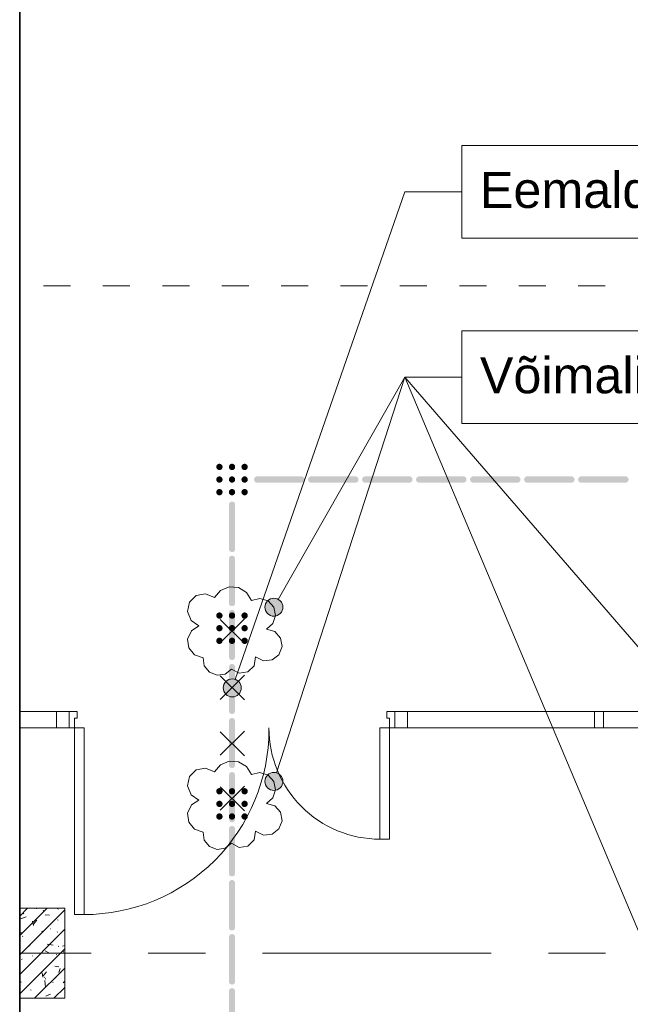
# Model space of a CAD drawing. Header units: millimetres. Extents: x -469965 to -394737, y -22321 to 14469.
# Tile 6 of 256: x -469965 to -466573, y -3432 to 2032. Entities that reach past the tile are written whole.
import ezdxf

# ---------------------------------------------------------------- set-up
doc = ezdxf.new("R2010")
doc.units = ezdxf.units.MM
doc.header["$MEASUREMENT"] = 0
doc.layers.add('Drawing & Figure', color=7, linetype='Continuous')
for name, color, linetype, lineweight in [('Drawing & Figure_Pen_No__1', 7, 'Continuous', 13), ('Drawing & Figure_Pen_No__100', 7, 'Continuous', 20), ('Drawing & Figure_Pen_No__20', 1, 'Continuous', 0), ('Drawing & Figure_Pen_No__21', 7, 'Continuous', 35), ('Drawing & Figure_Pen_No__42', 8, 'Continuous', 25)]:
    doc.layers.add(name, color=color, linetype=linetype, lineweight=lineweight)
doc.styles.add('GENERATED_STYLE_2', font='arial.ttf')

msp = doc.modelspace()

# ---------------------------------------------------------------- hatches: boundary and pattern name
at = {"layer": 'Drawing & Figure', "linetype": 'Continuous', "lineweight": 0, "true_color": 0x00bfff}
for points in [[(-468870.2, -459.6), (-468868.2, -461.9), (-468865.8, -463.9), (-468863.2, -465.4), (-468860.3, -466.5), (-468857.3, -467), (-468854.2, -467), (-468851.2, -466.5), (-468848.3, -465.4), (-468845.7, -463.9), (-468843.3, -461.9), (-468841.4, -459.6), (-468839.8, -456.9), (-468838.8, -454), (-468838.3, -451), (-468838.3, -449.5), (-468838.3, -448), (-468838.8, -444.9), (-468839.8, -442.1), (-468841.4, -439.4), (-468843.3, -437.1), (-468845.7, -435.1), (-468848.3, -433.6), (-468851.2, -432.5), (-468854.2, -432), (-468857.3, -432), (-468860.3, -432.5), (-468863.2, -433.6), (-468865.8, -435.1), (-468868.2, -437.1), (-468870.2, -439.4), (-468871.7, -442.1), (-468872.7, -444.9), (-468873.3, -448), (-468873.3, -449.5), (-468873.3, -451), (-468872.7, -454), (-468871.7, -456.9)], [(-468800.2, -459.6), (-468798.2, -461.9), (-468795.8, -463.9), (-468793.2, -465.4), (-468790.3, -466.5), (-468787.3, -467), (-468784.2, -467), (-468781.2, -466.5), (-468778.3, -465.4), (-468775.7, -463.9), (-468773.3, -461.9), (-468771.4, -459.6), (-468769.8, -456.9), (-468768.8, -454), (-468768.3, -451), (-468768.3, -449.5), (-468768.3, -448), (-468768.8, -444.9), (-468769.8, -442.1), (-468771.4, -439.4), (-468773.3, -437.1), (-468775.7, -435.1), (-468778.3, -433.6), (-468781.2, -432.5), (-468784.2, -432), (-468787.3, -432), (-468790.3, -432.5), (-468793.2, -433.6), (-468795.8, -435.1), (-468798.2, -437.1), (-468800.2, -439.4), (-468801.7, -442.1), (-468802.7, -444.9), (-468803.3, -448), (-468803.3, -449.5), (-468803.3, -451), (-468802.7, -454), (-468801.7, -456.9)], [(-468730.2, -459.6), (-468728.2, -461.9), (-468725.8, -463.9), (-468723.2, -465.4), (-468720.3, -466.5), (-468717.3, -467), (-468714.2, -467), (-468711.2, -466.5), (-468708.3, -465.4), (-468705.7, -463.9), (-468703.3, -461.9), (-468701.4, -459.6), (-468699.8, -456.9), (-468698.8, -454), (-468698.3, -451), (-468698.3, -449.5), (-468698.3, -448), (-468698.8, -444.9), (-468699.8, -442.1), (-468701.4, -439.4), (-468703.3, -437.1), (-468705.7, -435.1), (-468708.3, -433.6), (-468711.2, -432.5), (-468714.2, -432), (-468717.3, -432), (-468720.3, -432.5), (-468723.2, -433.6), (-468725.8, -435.1), (-468728.2, -437.1), (-468730.2, -439.4), (-468731.7, -442.1), (-468732.7, -444.9), (-468733.3, -448), (-468733.3, -449.5), (-468733.3, -451), (-468732.7, -454), (-468731.7, -456.9)], [(-468870.2, -529.6), (-468868.2, -531.9), (-468865.8, -533.9), (-468863.2, -535.4), (-468860.3, -536.5), (-468857.3, -537), (-468854.2, -537), (-468851.2, -536.5), (-468848.3, -535.4), (-468845.7, -533.9), (-468843.3, -531.9), (-468841.4, -529.6), (-468839.8, -526.9), (-468838.8, -524), (-468838.3, -521), (-468838.3, -519.5), (-468838.3, -518), (-468838.8, -514.9), (-468839.8, -512.1), (-468841.4, -509.4), (-468843.3, -507.1), (-468845.7, -505.1), (-468848.3, -503.6), (-468851.2, -502.5), (-468854.2, -502), (-468857.3, -502), (-468860.3, -502.5), (-468863.2, -503.6), (-468865.8, -505.1), (-468868.2, -507.1), (-468870.2, -509.4), (-468871.7, -512.1), (-468872.7, -514.9), (-468873.3, -518), (-468873.3, -519.5), (-468873.3, -521), (-468872.7, -524), (-468871.7, -526.9)], [(-468800.2, -529.6), (-468798.2, -531.9), (-468795.8, -533.9), (-468793.2, -535.4), (-468790.3, -536.5), (-468787.3, -537), (-468784.2, -537), (-468781.2, -536.5), (-468778.3, -535.4), (-468775.7, -533.9), (-468773.3, -531.9), (-468771.4, -529.6), (-468769.8, -526.9), (-468768.8, -524), (-468768.3, -521), (-468768.3, -519.5), (-468768.3, -518), (-468768.8, -514.9), (-468769.8, -512.1), (-468771.4, -509.4), (-468773.3, -507.1), (-468775.7, -505.1), (-468778.3, -503.6), (-468781.2, -502.5), (-468784.2, -502), (-468787.3, -502), (-468790.3, -502.5), (-468793.2, -503.6), (-468795.8, -505.1), (-468798.2, -507.1), (-468800.2, -509.4), (-468801.7, -512.1), (-468802.7, -514.9), (-468803.3, -518), (-468803.3, -519.5), (-468803.3, -521), (-468802.7, -524), (-468801.7, -526.9)], [(-468730.2, -529.6), (-468728.2, -531.9), (-468725.8, -533.9), (-468723.2, -535.4), (-468720.3, -536.5), (-468717.3, -537), (-468714.2, -537), (-468711.2, -536.5), (-468708.3, -535.4), (-468705.7, -533.9), (-468703.3, -531.9), (-468701.4, -529.6), (-468699.8, -526.9), (-468698.8, -524), (-468698.3, -521), (-468698.3, -519.5), (-468698.3, -518), (-468698.8, -514.9), (-468699.8, -512.1), (-468701.4, -509.4), (-468703.3, -507.1), (-468705.7, -505.1), (-468708.3, -503.6), (-468711.2, -502.5), (-468714.2, -502), (-468717.3, -502), (-468720.3, -502.5), (-468723.2, -503.6), (-468725.8, -505.1), (-468728.2, -507.1), (-468730.2, -509.4), (-468731.7, -512.1), (-468732.7, -514.9), (-468733.3, -518), (-468733.3, -519.5), (-468733.3, -521), (-468732.7, -524), (-468731.7, -526.9)], [(-468645.8, -537), (-468400.8, -537), (-468399.2, -537), (-468396.2, -536.5), (-468393.3, -535.4), (-468390.7, -533.9), (-468388.3, -531.9), (-468386.4, -529.6), (-468384.8, -526.9), (-468383.8, -524), (-468383.3, -521), (-468383.3, -518), (-468383.8, -514.9), (-468384.8, -512.1), (-468386.4, -509.4), (-468388.3, -507.1), (-468390.7, -505.1), (-468393.3, -503.6), (-468396.2, -502.5), (-468399.2, -502), (-468400.8, -502), (-468645.8, -502), (-468647.3, -502), (-468650.3, -502.5), (-468653.2, -503.6), (-468655.8, -505.1), (-468658.2, -507.1), (-468660.1, -509.4), (-468661.7, -512.1), (-468662.7, -514.9), (-468663.3, -518), (-468663.3, -521), (-468662.7, -524), (-468661.7, -526.9), (-468660.1, -529.6), (-468658.2, -531.9), (-468655.8, -533.9), (-468653.2, -535.4), (-468650.3, -536.5), (-468647.3, -537)], [(-468345.8, -537), (-468100.8, -537), (-468099.2, -537), (-468096.2, -536.5), (-468093.3, -535.4), (-468090.7, -533.9), (-468088.3, -531.9), (-468086.4, -529.6), (-468084.8, -526.9), (-468083.8, -524), (-468083.3, -521), (-468083.3, -518), (-468083.8, -514.9), (-468084.8, -512.1), (-468086.4, -509.4), (-468088.3, -507.1), (-468090.7, -505.1), (-468093.3, -503.6), (-468096.2, -502.5), (-468099.2, -502), (-468100.8, -502), (-468345.8, -502), (-468347.3, -502), (-468350.3, -502.5), (-468353.2, -503.6), (-468355.8, -505.1), (-468358.2, -507.1), (-468360.1, -509.4), (-468361.7, -512.1), (-468362.7, -514.9), (-468363.3, -518), (-468363.3, -521), (-468362.7, -524), (-468361.7, -526.9), (-468360.1, -529.6), (-468358.2, -531.9), (-468355.8, -533.9), (-468353.2, -535.4), (-468350.3, -536.5), (-468347.3, -537)], [(-468045.8, -537), (-467800.8, -537), (-467799.2, -537), (-467796.2, -536.5), (-467793.3, -535.4), (-467790.7, -533.9), (-467788.3, -531.9), (-467786.4, -529.6), (-467784.8, -526.9), (-467783.8, -524), (-467783.3, -521), (-467783.3, -518), (-467783.8, -514.9), (-467784.8, -512.1), (-467786.4, -509.4), (-467788.3, -507.1), (-467790.7, -505.1), (-467793.3, -503.6), (-467796.2, -502.5), (-467799.2, -502), (-467800.8, -502), (-468045.8, -502), (-468047.3, -502), (-468050.3, -502.5), (-468053.2, -503.6), (-468055.8, -505.1), (-468058.2, -507.1), (-468060.1, -509.4), (-468061.7, -512.1), (-468062.7, -514.9), (-468063.3, -518), (-468063.3, -521), (-468062.7, -524), (-468061.7, -526.9), (-468060.1, -529.6), (-468058.2, -531.9), (-468055.8, -533.9), (-468053.2, -535.4), (-468050.3, -536.5), (-468047.3, -537)], [(-467745.8, -537), (-467500.8, -537), (-467499.2, -537), (-467496.2, -536.5), (-467493.3, -535.4), (-467490.7, -533.9), (-467488.3, -531.9), (-467486.4, -529.6), (-467484.8, -526.9), (-467483.8, -524), (-467483.3, -521), (-467483.3, -518), (-467483.8, -514.9), (-467484.8, -512.1), (-467486.4, -509.4), (-467488.3, -507.1), (-467490.7, -505.1), (-467493.3, -503.6), (-467496.2, -502.5), (-467499.2, -502), (-467500.8, -502), (-467745.8, -502), (-467747.3, -502), (-467750.3, -502.5), (-467753.2, -503.6), (-467755.8, -505.1), (-467758.2, -507.1), (-467760.1, -509.4), (-467761.7, -512.1), (-467762.7, -514.9), (-467763.3, -518), (-467763.3, -521), (-467762.7, -524), (-467761.7, -526.9), (-467760.1, -529.6), (-467758.2, -531.9), (-467755.8, -533.9), (-467753.2, -535.4), (-467750.3, -536.5), (-467747.3, -537)], [(-467445.8, -537), (-467200.8, -537), (-467199.2, -537), (-467196.2, -536.5), (-467193.3, -535.4), (-467190.7, -533.9), (-467188.3, -531.9), (-467186.4, -529.6), (-467184.8, -526.9), (-467183.8, -524), (-467183.3, -521), (-467183.3, -518), (-467183.8, -514.9), (-467184.8, -512.1), (-467186.4, -509.4), (-467188.3, -507.1), (-467190.7, -505.1), (-467193.3, -503.6), (-467196.2, -502.5), (-467199.2, -502), (-467200.8, -502), (-467445.8, -502), (-467447.3, -502), (-467450.3, -502.5), (-467453.2, -503.6), (-467455.8, -505.1), (-467458.2, -507.1), (-467460.1, -509.4), (-467461.7, -512.1), (-467462.7, -514.9), (-467463.3, -518), (-467463.3, -521), (-467462.7, -524), (-467461.7, -526.9), (-467460.1, -529.6), (-467458.2, -531.9), (-467455.8, -533.9), (-467453.2, -535.4), (-467450.3, -536.5), (-467447.3, -537)], [(-467145.8, -537), (-466900.8, -537), (-466899.2, -537), (-466896.2, -536.5), (-466893.3, -535.4), (-466890.7, -533.9), (-466888.3, -531.9), (-466886.4, -529.6), (-466884.8, -526.9), (-466883.8, -524), (-466883.3, -521), (-466883.3, -518), (-466883.8, -514.9), (-466884.8, -512.1), (-466886.4, -509.4), (-466888.3, -507.1), (-466890.7, -505.1), (-466893.3, -503.6), (-466896.2, -502.5), (-466899.2, -502), (-466900.8, -502), (-467145.8, -502), (-467147.3, -502), (-467150.3, -502.5), (-467153.2, -503.6), (-467155.8, -505.1), (-467158.2, -507.1), (-467160.1, -509.4), (-467161.7, -512.1), (-467162.7, -514.9), (-467163.3, -518), (-467163.3, -521), (-467162.7, -524), (-467161.7, -526.9), (-467160.1, -529.6), (-467158.2, -531.9), (-467155.8, -533.9), (-467153.2, -535.4), (-467150.3, -536.5), (-467147.3, -537)], [(-466845.8, -537), (-466600.8, -537), (-466599.2, -537), (-466596.2, -536.5), (-466593.3, -535.4), (-466590.7, -533.9), (-466588.3, -531.9), (-466586.4, -529.6), (-466584.8, -526.9), (-466583.8, -524), (-466583.3, -521), (-466583.3, -518), (-466583.8, -514.9), (-466584.8, -512.1), (-466586.4, -509.4), (-466588.3, -507.1), (-466590.7, -505.1), (-466593.3, -503.6), (-466596.2, -502.5), (-466599.2, -502), (-466600.8, -502), (-466845.8, -502), (-466847.3, -502), (-466850.3, -502.5), (-466853.2, -503.6), (-466855.8, -505.1), (-466858.2, -507.1), (-466860.1, -509.4), (-466861.7, -512.1), (-466862.7, -514.9), (-466863.3, -518), (-466863.3, -521), (-466862.7, -524), (-466861.7, -526.9), (-466860.1, -529.6), (-466858.2, -531.9), (-466855.8, -533.9), (-466853.2, -535.4), (-466850.3, -536.5), (-466847.3, -537)], [(-468870.2, -599.6), (-468868.2, -601.9), (-468865.8, -603.9), (-468863.2, -605.4), (-468860.3, -606.5), (-468857.3, -607), (-468854.2, -607), (-468851.2, -606.5), (-468848.3, -605.4), (-468845.7, -603.9), (-468843.3, -601.9), (-468841.4, -599.6), (-468839.8, -596.9), (-468838.8, -594), (-468838.3, -591), (-468838.3, -589.5), (-468838.3, -588), (-468838.8, -584.9), (-468839.8, -582.1), (-468841.4, -579.4), (-468843.3, -577.1), (-468845.7, -575.1), (-468848.3, -573.6), (-468851.2, -572.5), (-468854.2, -572), (-468857.3, -572), (-468860.3, -572.5), (-468863.2, -573.6), (-468865.8, -575.1), (-468868.2, -577.1), (-468870.2, -579.4), (-468871.7, -582.1), (-468872.7, -584.9), (-468873.3, -588), (-468873.3, -589.5), (-468873.3, -591), (-468872.7, -594), (-468871.7, -596.9)], [(-468800.2, -599.6), (-468798.2, -601.9), (-468795.8, -603.9), (-468793.2, -605.4), (-468790.3, -606.5), (-468787.3, -607), (-468784.2, -607), (-468781.2, -606.5), (-468778.3, -605.4), (-468775.7, -603.9), (-468773.3, -601.9), (-468771.4, -599.6), (-468769.8, -596.9), (-468768.8, -594), (-468768.3, -591), (-468768.3, -589.5), (-468768.3, -588), (-468768.8, -584.9), (-468769.8, -582.1), (-468771.4, -579.4), (-468773.3, -577.1), (-468775.7, -575.1), (-468778.3, -573.6), (-468781.2, -572.5), (-468784.2, -572), (-468787.3, -572), (-468790.3, -572.5), (-468793.2, -573.6), (-468795.8, -575.1), (-468798.2, -577.1), (-468800.2, -579.4), (-468801.7, -582.1), (-468802.7, -584.9), (-468803.3, -588), (-468803.3, -589.5), (-468803.3, -591), (-468802.7, -594), (-468801.7, -596.9)], [(-468730.2, -599.6), (-468728.2, -601.9), (-468725.8, -603.9), (-468723.2, -605.4), (-468720.3, -606.5), (-468717.3, -607), (-468714.2, -607), (-468711.2, -606.5), (-468708.3, -605.4), (-468705.7, -603.9), (-468703.3, -601.9), (-468701.4, -599.6), (-468699.8, -596.9), (-468698.8, -594), (-468698.3, -591), (-468698.3, -589.5), (-468698.3, -588), (-468698.8, -584.9), (-468699.8, -582.1), (-468701.4, -579.4), (-468703.3, -577.1), (-468705.7, -575.1), (-468708.3, -573.6), (-468711.2, -572.5), (-468714.2, -572), (-468717.3, -572), (-468720.3, -572.5), (-468723.2, -573.6), (-468725.8, -575.1), (-468728.2, -577.1), (-468730.2, -579.4), (-468731.7, -582.1), (-468732.7, -584.9), (-468733.3, -588), (-468733.3, -589.5), (-468733.3, -591), (-468732.7, -594), (-468731.7, -596.9)], [(-468803.3, -659.5), (-468803.3, -904.5), (-468803.3, -906), (-468802.7, -909), (-468801.7, -911.9), (-468800.2, -914.6), (-468798.2, -916.9), (-468795.8, -918.9), (-468793.2, -920.4), (-468790.3, -921.5), (-468787.3, -922), (-468784.2, -922), (-468781.2, -921.5), (-468778.3, -920.4), (-468775.7, -918.9), (-468773.3, -916.9), (-468771.4, -914.6), (-468769.8, -911.9), (-468768.8, -909), (-468768.3, -906), (-468768.3, -904.5), (-468768.3, -659.5), (-468768.3, -658), (-468768.8, -654.9), (-468769.8, -652.1), (-468771.4, -649.4), (-468773.3, -647.1), (-468775.7, -645.1), (-468778.3, -643.6), (-468781.2, -642.5), (-468784.2, -642), (-468787.3, -642), (-468790.3, -642.5), (-468793.2, -643.6), (-468795.8, -645.1), (-468798.2, -647.1), (-468800.2, -649.4), (-468801.7, -652.1), (-468802.7, -654.9), (-468803.3, -658)], [(-468803.3, -959.5), (-468803.3, -1204.5), (-468803.3, -1206), (-468802.7, -1209), (-468801.7, -1211.9), (-468800.2, -1214.6), (-468798.2, -1216.9), (-468795.8, -1218.9), (-468793.2, -1220.4), (-468790.3, -1221.5), (-468787.3, -1222), (-468784.2, -1222), (-468781.2, -1221.5), (-468778.3, -1220.4), (-468775.7, -1218.9), (-468773.3, -1216.9), (-468771.4, -1214.6), (-468769.8, -1211.9), (-468768.8, -1209), (-468768.3, -1206), (-468768.3, -1204.5), (-468768.3, -959.5), (-468768.3, -958), (-468768.8, -954.9), (-468769.8, -952.1), (-468771.4, -949.4), (-468773.3, -947.1), (-468775.7, -945.1), (-468778.3, -943.6), (-468781.2, -942.5), (-468784.2, -942), (-468787.3, -942), (-468790.3, -942.5), (-468793.2, -943.6), (-468795.8, -945.1), (-468798.2, -947.1), (-468800.2, -949.4), (-468801.7, -952.1), (-468802.7, -954.9), (-468803.3, -958)], [(-468803.3, -2459.5), (-468803.3, -2704.5), (-468803.3, -2706), (-468802.7, -2709.1), (-468801.7, -2711.9), (-468800.2, -2714.6), (-468798.2, -2716.9), (-468795.8, -2718.9), (-468793.2, -2720.4), (-468790.3, -2721.5), (-468787.3, -2722), (-468784.2, -2722), (-468781.2, -2721.5), (-468778.3, -2720.4), (-468775.7, -2718.9), (-468773.3, -2716.9), (-468771.4, -2714.6), (-468769.8, -2711.9), (-468768.8, -2709.1), (-468768.3, -2706), (-468768.3, -2704.5), (-468768.3, -2459.5), (-468768.3, -2458), (-468768.8, -2455), (-468769.8, -2452.1), (-468771.4, -2449.4), (-468773.3, -2447.1), (-468775.7, -2445.1), (-468778.3, -2443.6), (-468781.2, -2442.5), (-468784.2, -2442), (-468787.3, -2442), (-468790.3, -2442.5), (-468793.2, -2443.6), (-468795.8, -2445.1), (-468798.2, -2447.1), (-468800.2, -2449.4), (-468801.7, -2452.1), (-468802.7, -2455), (-468803.3, -2458)], [(-468803.3, -2759.5), (-468803.3, -3004.5), (-468803.3, -3006), (-468802.7, -3009.1), (-468801.7, -3011.9), (-468800.2, -3014.6), (-468798.2, -3016.9), (-468795.8, -3018.9), (-468793.2, -3020.4), (-468790.3, -3021.5), (-468787.3, -3022), (-468784.2, -3022), (-468781.2, -3021.5), (-468778.3, -3020.4), (-468775.7, -3018.9), (-468773.3, -3016.9), (-468771.4, -3014.6), (-468769.8, -3011.9), (-468768.8, -3009.1), (-468768.3, -3006), (-468768.3, -3004.5), (-468768.3, -2759.5), (-468768.3, -2758), (-468768.8, -2755), (-468769.8, -2752.1), (-468771.4, -2749.4), (-468773.3, -2747.1), (-468775.7, -2745.1), (-468778.3, -2743.6), (-468781.2, -2742.5), (-468784.2, -2742), (-468787.3, -2742), (-468790.3, -2742.5), (-468793.2, -2743.6), (-468795.8, -2745.1), (-468798.2, -2747.1), (-468800.2, -2749.4), (-468801.7, -2752.1), (-468802.7, -2755), (-468803.3, -2758)], [(-468803.3, -3059.5), (-468803.3, -3304.5), (-468803.3, -3306), (-468802.7, -3309.1), (-468801.7, -3311.9), (-468800.2, -3314.6), (-468798.2, -3316.9), (-468795.8, -3318.9), (-468793.2, -3320.4), (-468790.3, -3321.5), (-468787.3, -3322), (-468784.2, -3322), (-468781.2, -3321.5), (-468778.3, -3320.4), (-468775.7, -3318.9), (-468773.3, -3316.9), (-468771.4, -3314.6), (-468769.8, -3311.9), (-468768.8, -3309.1), (-468768.3, -3306), (-468768.3, -3304.5), (-468768.3, -3059.5), (-468768.3, -3058), (-468768.8, -3055), (-468769.8, -3052.1), (-468771.4, -3049.4), (-468773.3, -3047.1), (-468775.7, -3045.1), (-468778.3, -3043.6), (-468781.2, -3042.5), (-468784.2, -3042), (-468787.3, -3042), (-468790.3, -3042.5), (-468793.2, -3043.6), (-468795.8, -3045.1), (-468798.2, -3047.1), (-468800.2, -3049.4), (-468801.7, -3052.1), (-468802.7, -3055), (-468803.3, -3058)], [(-468803.3, -3359.5), (-468803.3, -3604.5), (-468803.3, -3606), (-468802.7, -3609.1), (-468801.7, -3611.9), (-468800.2, -3614.6), (-468798.2, -3616.9), (-468795.8, -3618.9), (-468793.2, -3620.4), (-468790.3, -3621.5), (-468787.3, -3622), (-468784.2, -3622), (-468781.2, -3621.5), (-468778.3, -3620.4), (-468775.7, -3618.9), (-468773.3, -3616.9), (-468771.4, -3614.6), (-468769.8, -3611.9), (-468768.8, -3609.1), (-468768.3, -3606), (-468768.3, -3604.5), (-468768.3, -3359.5), (-468768.3, -3358), (-468768.8, -3355), (-468769.8, -3352.1), (-468771.4, -3349.4), (-468773.3, -3347.1), (-468775.7, -3345.1), (-468778.3, -3343.6), (-468781.2, -3342.5), (-468784.2, -3342), (-468787.3, -3342), (-468790.3, -3342.5), (-468793.2, -3343.6), (-468795.8, -3345.1), (-468798.2, -3347.1), (-468800.2, -3349.4), (-468801.7, -3352.1), (-468802.7, -3355), (-468803.3, -3358)]]:
    msp.add_hatch(color=140, dxfattribs=at).paths.add_polyline_path(points)
at = {"layer": 'Drawing & Figure', "linetype": 'Continuous', "lineweight": 0}
for points in [[(-468603.4, -1227.8), (-468599.6, -1247), (-468588.7, -1263.2), (-468572.5, -1274), (-468553.4, -1277.8), (-468534.2, -1274), (-468518, -1263.2), (-468507.2, -1247), (-468503.4, -1227.8), (-468507.2, -1208.7), (-468518, -1192.5), (-468534.2, -1181.6), (-468553.4, -1177.8), (-468572.5, -1181.6), (-468588.7, -1192.5), (-468599.6, -1208.7)], [(-468870.2, -1284.6), (-468868.2, -1286.9), (-468865.8, -1288.9), (-468863.2, -1290.4), (-468860.3, -1291.5), (-468857.3, -1292), (-468854.2, -1292), (-468851.2, -1291.5), (-468848.3, -1290.4), (-468845.7, -1288.9), (-468843.3, -1286.9), (-468841.4, -1284.6), (-468839.8, -1281.9), (-468838.8, -1279), (-468838.3, -1276), (-468838.3, -1274.5), (-468838.3, -1273), (-468838.8, -1269.9), (-468839.8, -1267.1), (-468841.4, -1264.4), (-468843.3, -1262.1), (-468845.7, -1260.1), (-468848.3, -1258.6), (-468851.2, -1257.5), (-468854.2, -1257), (-468857.3, -1257), (-468860.3, -1257.5), (-468863.2, -1258.6), (-468865.8, -1260.1), (-468868.2, -1262.1), (-468870.2, -1264.4), (-468871.7, -1267.1), (-468872.7, -1269.9), (-468873.3, -1273), (-468873.3, -1274.5), (-468873.3, -1276), (-468872.7, -1279), (-468871.7, -1281.9)], [(-468800.2, -1284.6), (-468798.2, -1286.9), (-468795.8, -1288.9), (-468793.2, -1290.4), (-468790.3, -1291.5), (-468787.3, -1292), (-468784.2, -1292), (-468781.2, -1291.5), (-468778.3, -1290.4), (-468775.7, -1288.9), (-468773.3, -1286.9), (-468771.4, -1284.6), (-468769.8, -1281.9), (-468768.8, -1279), (-468768.3, -1276), (-468768.3, -1274.5), (-468768.3, -1273), (-468768.8, -1269.9), (-468769.8, -1267.1), (-468771.4, -1264.4), (-468773.3, -1262.1), (-468775.7, -1260.1), (-468778.3, -1258.6), (-468781.2, -1257.5), (-468784.2, -1257), (-468787.3, -1257), (-468790.3, -1257.5), (-468793.2, -1258.6), (-468795.8, -1260.1), (-468798.2, -1262.1), (-468800.2, -1264.4), (-468801.7, -1267.1), (-468802.7, -1269.9), (-468803.3, -1273), (-468803.3, -1274.5), (-468803.3, -1276), (-468802.7, -1279), (-468801.7, -1281.9)], [(-468730.2, -1284.6), (-468728.2, -1286.9), (-468725.8, -1288.9), (-468723.2, -1290.4), (-468720.3, -1291.5), (-468717.3, -1292), (-468714.2, -1292), (-468711.2, -1291.5), (-468708.3, -1290.4), (-468705.7, -1288.9), (-468703.3, -1286.9), (-468701.4, -1284.6), (-468699.8, -1281.9), (-468698.8, -1279), (-468698.3, -1276), (-468698.3, -1274.5), (-468698.3, -1273), (-468698.8, -1269.9), (-468699.8, -1267.1), (-468701.4, -1264.4), (-468703.3, -1262.1), (-468705.7, -1260.1), (-468708.3, -1258.6), (-468711.2, -1257.5), (-468714.2, -1257), (-468717.3, -1257), (-468720.3, -1257.5), (-468723.2, -1258.6), (-468725.8, -1260.1), (-468728.2, -1262.1), (-468730.2, -1264.4), (-468731.7, -1267.1), (-468732.7, -1269.9), (-468733.3, -1273), (-468733.3, -1274.5), (-468733.3, -1276), (-468732.7, -1279), (-468731.7, -1281.9)], [(-468870.2, -1354.6), (-468868.2, -1356.9), (-468865.8, -1358.9), (-468863.2, -1360.4), (-468860.3, -1361.5), (-468857.3, -1362), (-468854.2, -1362), (-468851.2, -1361.5), (-468848.3, -1360.4), (-468845.7, -1358.9), (-468843.3, -1356.9), (-468841.4, -1354.6), (-468839.8, -1351.9), (-468838.8, -1349), (-468838.3, -1346), (-468838.3, -1344.5), (-468838.3, -1343), (-468838.8, -1339.9), (-468839.8, -1337.1), (-468841.4, -1334.4), (-468843.3, -1332.1), (-468845.7, -1330.1), (-468848.3, -1328.6), (-468851.2, -1327.5), (-468854.2, -1327), (-468857.3, -1327), (-468860.3, -1327.5), (-468863.2, -1328.6), (-468865.8, -1330.1), (-468868.2, -1332.1), (-468870.2, -1334.4), (-468871.7, -1337.1), (-468872.7, -1339.9), (-468873.3, -1343), (-468873.3, -1344.5), (-468873.3, -1346), (-468872.7, -1349), (-468871.7, -1351.9)], [(-468800.2, -1354.6), (-468798.2, -1356.9), (-468795.8, -1358.9), (-468793.2, -1360.4), (-468790.3, -1361.5), (-468787.3, -1362), (-468784.2, -1362), (-468781.2, -1361.5), (-468778.3, -1360.4), (-468775.7, -1358.9), (-468773.3, -1356.9), (-468771.4, -1354.6), (-468769.8, -1351.9), (-468768.8, -1349), (-468768.3, -1346), (-468768.3, -1344.5), (-468768.3, -1343), (-468768.8, -1339.9), (-468769.8, -1337.1), (-468771.4, -1334.4), (-468773.3, -1332.1), (-468775.7, -1330.1), (-468778.3, -1328.6), (-468781.2, -1327.5), (-468784.2, -1327), (-468787.3, -1327), (-468790.3, -1327.5), (-468793.2, -1328.6), (-468795.8, -1330.1), (-468798.2, -1332.1), (-468800.2, -1334.4), (-468801.7, -1337.1), (-468802.7, -1339.9), (-468803.3, -1343), (-468803.3, -1344.5), (-468803.3, -1346), (-468802.7, -1349), (-468801.7, -1351.9)], [(-468730.2, -1354.6), (-468728.2, -1356.9), (-468725.8, -1358.9), (-468723.2, -1360.4), (-468720.3, -1361.5), (-468717.3, -1362), (-468714.2, -1362), (-468711.2, -1361.5), (-468708.3, -1360.4), (-468705.7, -1358.9), (-468703.3, -1356.9), (-468701.4, -1354.6), (-468699.8, -1351.9), (-468698.8, -1349), (-468698.3, -1346), (-468698.3, -1344.5), (-468698.3, -1343), (-468698.8, -1339.9), (-468699.8, -1337.1), (-468701.4, -1334.4), (-468703.3, -1332.1), (-468705.7, -1330.1), (-468708.3, -1328.6), (-468711.2, -1327.5), (-468714.2, -1327), (-468717.3, -1327), (-468720.3, -1327.5), (-468723.2, -1328.6), (-468725.8, -1330.1), (-468728.2, -1332.1), (-468730.2, -1334.4), (-468731.7, -1337.1), (-468732.7, -1339.9), (-468733.3, -1343), (-468733.3, -1344.5), (-468733.3, -1346), (-468732.7, -1349), (-468731.7, -1351.9)], [(-468870.2, -1424.6), (-468868.2, -1426.9), (-468865.8, -1428.9), (-468863.2, -1430.4), (-468860.3, -1431.5), (-468857.3, -1432), (-468854.2, -1432), (-468851.2, -1431.5), (-468848.3, -1430.4), (-468845.7, -1428.9), (-468843.3, -1426.9), (-468841.4, -1424.6), (-468839.8, -1421.9), (-468838.8, -1419), (-468838.3, -1416), (-468838.3, -1414.5), (-468838.3, -1413), (-468838.8, -1409.9), (-468839.8, -1407.1), (-468841.4, -1404.4), (-468843.3, -1402.1), (-468845.7, -1400.1), (-468848.3, -1398.6), (-468851.2, -1397.5), (-468854.2, -1397), (-468857.3, -1397), (-468860.3, -1397.5), (-468863.2, -1398.6), (-468865.8, -1400.1), (-468868.2, -1402.1), (-468870.2, -1404.4), (-468871.7, -1407.1), (-468872.7, -1409.9), (-468873.3, -1413), (-468873.3, -1414.5), (-468873.3, -1416), (-468872.7, -1419), (-468871.7, -1421.9)], [(-468800.2, -1424.6), (-468798.2, -1426.9), (-468795.8, -1428.9), (-468793.2, -1430.4), (-468790.3, -1431.5), (-468787.3, -1432), (-468784.2, -1432), (-468781.2, -1431.5), (-468778.3, -1430.4), (-468775.7, -1428.9), (-468773.3, -1426.9), (-468771.4, -1424.6), (-468769.8, -1421.9), (-468768.8, -1419), (-468768.3, -1416), (-468768.3, -1414.5), (-468768.3, -1413), (-468768.8, -1409.9), (-468769.8, -1407.1), (-468771.4, -1404.4), (-468773.3, -1402.1), (-468775.7, -1400.1), (-468778.3, -1398.6), (-468781.2, -1397.5), (-468784.2, -1397), (-468787.3, -1397), (-468790.3, -1397.5), (-468793.2, -1398.6), (-468795.8, -1400.1), (-468798.2, -1402.1), (-468800.2, -1404.4), (-468801.7, -1407.1), (-468802.7, -1409.9), (-468803.3, -1413), (-468803.3, -1414.5), (-468803.3, -1416), (-468802.7, -1419), (-468801.7, -1421.9)], [(-468730.2, -1424.6), (-468728.2, -1426.9), (-468725.8, -1428.9), (-468723.2, -1430.4), (-468720.3, -1431.5), (-468717.3, -1432), (-468714.2, -1432), (-468711.2, -1431.5), (-468708.3, -1430.4), (-468705.7, -1428.9), (-468703.3, -1426.9), (-468701.4, -1424.6), (-468699.8, -1421.9), (-468698.8, -1419), (-468698.3, -1416), (-468698.3, -1414.5), (-468698.3, -1413), (-468698.8, -1409.9), (-468699.8, -1407.1), (-468701.4, -1404.4), (-468703.3, -1402.1), (-468705.7, -1400.1), (-468708.3, -1398.6), (-468711.2, -1397.5), (-468714.2, -1397), (-468717.3, -1397), (-468720.3, -1397.5), (-468723.2, -1398.6), (-468725.8, -1400.1), (-468728.2, -1402.1), (-468730.2, -1404.4), (-468731.7, -1407.1), (-468732.7, -1409.9), (-468733.3, -1413), (-468733.3, -1414.5), (-468733.3, -1416), (-468732.7, -1419), (-468731.7, -1421.9)], [(-468834.2, -1675.6), (-468830.3, -1694.7), (-468819.5, -1710.9), (-468803.3, -1721.8), (-468784.2, -1725.6), (-468765, -1721.8), (-468748.8, -1710.9), (-468738, -1694.7), (-468734.2, -1675.6), (-468738, -1656.4), (-468748.8, -1640.2), (-468765, -1629.4), (-468784.2, -1625.6), (-468803.3, -1629.4), (-468819.5, -1640.2), (-468830.3, -1656.4)], [(-468603.4, -2194.7), (-468599.6, -2213.8), (-468588.7, -2230), (-468572.5, -2240.9), (-468553.4, -2244.7), (-468534.2, -2240.9), (-468518, -2230), (-468507.2, -2213.8), (-468503.4, -2194.7), (-468507.2, -2175.6), (-468518, -2159.3), (-468534.2, -2148.5), (-468553.4, -2144.7), (-468572.5, -2148.5), (-468588.7, -2159.3), (-468599.6, -2175.6)], [(-468870.2, -2259.6), (-468868.2, -2261.9), (-468865.8, -2263.9), (-468863.2, -2265.4), (-468860.3, -2266.5), (-468857.3, -2267), (-468854.2, -2267), (-468851.2, -2266.5), (-468848.3, -2265.4), (-468845.7, -2263.9), (-468843.3, -2261.9), (-468841.4, -2259.6), (-468839.8, -2256.9), (-468838.8, -2254.1), (-468838.3, -2251), (-468838.3, -2249.5), (-468838.3, -2248), (-468838.8, -2245), (-468839.8, -2242.1), (-468841.4, -2239.4), (-468843.3, -2237.1), (-468845.7, -2235.1), (-468848.3, -2233.6), (-468851.2, -2232.5), (-468854.2, -2232), (-468857.3, -2232), (-468860.3, -2232.5), (-468863.2, -2233.6), (-468865.8, -2235.1), (-468868.2, -2237.1), (-468870.2, -2239.4), (-468871.7, -2242.1), (-468872.7, -2245), (-468873.3, -2248), (-468873.3, -2249.5), (-468873.3, -2251), (-468872.7, -2254.1), (-468871.7, -2256.9)], [(-468800.2, -2259.6), (-468798.2, -2261.9), (-468795.8, -2263.9), (-468793.2, -2265.4), (-468790.3, -2266.5), (-468787.3, -2267), (-468784.2, -2267), (-468781.2, -2266.5), (-468778.3, -2265.4), (-468775.7, -2263.9), (-468773.3, -2261.9), (-468771.4, -2259.6), (-468769.8, -2256.9), (-468768.8, -2254.1), (-468768.3, -2251), (-468768.3, -2249.5), (-468768.3, -2248), (-468768.8, -2245), (-468769.8, -2242.1), (-468771.4, -2239.4), (-468773.3, -2237.1), (-468775.7, -2235.1), (-468778.3, -2233.6), (-468781.2, -2232.5), (-468784.2, -2232), (-468787.3, -2232), (-468790.3, -2232.5), (-468793.2, -2233.6), (-468795.8, -2235.1), (-468798.2, -2237.1), (-468800.2, -2239.4), (-468801.7, -2242.1), (-468802.7, -2245), (-468803.3, -2248), (-468803.3, -2249.5), (-468803.3, -2251), (-468802.7, -2254.1), (-468801.7, -2256.9)], [(-468730.2, -2259.6), (-468728.2, -2261.9), (-468725.8, -2263.9), (-468723.2, -2265.4), (-468720.3, -2266.5), (-468717.3, -2267), (-468714.2, -2267), (-468711.2, -2266.5), (-468708.3, -2265.4), (-468705.7, -2263.9), (-468703.3, -2261.9), (-468701.4, -2259.6), (-468699.8, -2256.9), (-468698.8, -2254.1), (-468698.3, -2251), (-468698.3, -2249.5), (-468698.3, -2248), (-468698.8, -2245), (-468699.8, -2242.1), (-468701.4, -2239.4), (-468703.3, -2237.1), (-468705.7, -2235.1), (-468708.3, -2233.6), (-468711.2, -2232.5), (-468714.2, -2232), (-468717.3, -2232), (-468720.3, -2232.5), (-468723.2, -2233.6), (-468725.8, -2235.1), (-468728.2, -2237.1), (-468730.2, -2239.4), (-468731.7, -2242.1), (-468732.7, -2245), (-468733.3, -2248), (-468733.3, -2249.5), (-468733.3, -2251), (-468732.7, -2254.1), (-468731.7, -2256.9)], [(-468870.2, -2329.6), (-468868.2, -2331.9), (-468865.8, -2333.9), (-468863.2, -2335.4), (-468860.3, -2336.5), (-468857.3, -2337), (-468854.2, -2337), (-468851.2, -2336.5), (-468848.3, -2335.4), (-468845.7, -2333.9), (-468843.3, -2331.9), (-468841.4, -2329.6), (-468839.8, -2326.9), (-468838.8, -2324.1), (-468838.3, -2321), (-468838.3, -2319.5), (-468838.3, -2318), (-468838.8, -2315), (-468839.8, -2312.1), (-468841.4, -2309.4), (-468843.3, -2307.1), (-468845.7, -2305.1), (-468848.3, -2303.6), (-468851.2, -2302.5), (-468854.2, -2302), (-468857.3, -2302), (-468860.3, -2302.5), (-468863.2, -2303.6), (-468865.8, -2305.1), (-468868.2, -2307.1), (-468870.2, -2309.4), (-468871.7, -2312.1), (-468872.7, -2315), (-468873.3, -2318), (-468873.3, -2319.5), (-468873.3, -2321), (-468872.7, -2324.1), (-468871.7, -2326.9)], [(-468800.2, -2329.6), (-468798.2, -2331.9), (-468795.8, -2333.9), (-468793.2, -2335.4), (-468790.3, -2336.5), (-468787.3, -2337), (-468784.2, -2337), (-468781.2, -2336.5), (-468778.3, -2335.4), (-468775.7, -2333.9), (-468773.3, -2331.9), (-468771.4, -2329.6), (-468769.8, -2326.9), (-468768.8, -2324.1), (-468768.3, -2321), (-468768.3, -2319.5), (-468768.3, -2318), (-468768.8, -2315), (-468769.8, -2312.1), (-468771.4, -2309.4), (-468773.3, -2307.1), (-468775.7, -2305.1), (-468778.3, -2303.6), (-468781.2, -2302.5), (-468784.2, -2302), (-468787.3, -2302), (-468790.3, -2302.5), (-468793.2, -2303.6), (-468795.8, -2305.1), (-468798.2, -2307.1), (-468800.2, -2309.4), (-468801.7, -2312.1), (-468802.7, -2315), (-468803.3, -2318), (-468803.3, -2319.5), (-468803.3, -2321), (-468802.7, -2324.1), (-468801.7, -2326.9)], [(-468730.2, -2329.6), (-468728.2, -2331.9), (-468725.8, -2333.9), (-468723.2, -2335.4), (-468720.3, -2336.5), (-468717.3, -2337), (-468714.2, -2337), (-468711.2, -2336.5), (-468708.3, -2335.4), (-468705.7, -2333.9), (-468703.3, -2331.9), (-468701.4, -2329.6), (-468699.8, -2326.9), (-468698.8, -2324.1), (-468698.3, -2321), (-468698.3, -2319.5), (-468698.3, -2318), (-468698.8, -2315), (-468699.8, -2312.1), (-468701.4, -2309.4), (-468703.3, -2307.1), (-468705.7, -2305.1), (-468708.3, -2303.6), (-468711.2, -2302.5), (-468714.2, -2302), (-468717.3, -2302), (-468720.3, -2302.5), (-468723.2, -2303.6), (-468725.8, -2305.1), (-468728.2, -2307.1), (-468730.2, -2309.4), (-468731.7, -2312.1), (-468732.7, -2315), (-468733.3, -2318), (-468733.3, -2319.5), (-468733.3, -2321), (-468732.7, -2324.1), (-468731.7, -2326.9)], [(-468870.2, -2399.6), (-468868.2, -2401.9), (-468865.8, -2403.9), (-468863.2, -2405.4), (-468860.3, -2406.5), (-468857.3, -2407), (-468854.2, -2407), (-468851.2, -2406.5), (-468848.3, -2405.4), (-468845.7, -2403.9), (-468843.3, -2401.9), (-468841.4, -2399.6), (-468839.8, -2396.9), (-468838.8, -2394.1), (-468838.3, -2391), (-468838.3, -2389.5), (-468838.3, -2388), (-468838.8, -2385), (-468839.8, -2382.1), (-468841.4, -2379.4), (-468843.3, -2377.1), (-468845.7, -2375.1), (-468848.3, -2373.6), (-468851.2, -2372.5), (-468854.2, -2372), (-468857.3, -2372), (-468860.3, -2372.5), (-468863.2, -2373.6), (-468865.8, -2375.1), (-468868.2, -2377.1), (-468870.2, -2379.4), (-468871.7, -2382.1), (-468872.7, -2385), (-468873.3, -2388), (-468873.3, -2389.5), (-468873.3, -2391), (-468872.7, -2394.1), (-468871.7, -2396.9)], [(-468800.2, -2399.6), (-468798.2, -2401.9), (-468795.8, -2403.9), (-468793.2, -2405.4), (-468790.3, -2406.5), (-468787.3, -2407), (-468784.2, -2407), (-468781.2, -2406.5), (-468778.3, -2405.4), (-468775.7, -2403.9), (-468773.3, -2401.9), (-468771.4, -2399.6), (-468769.8, -2396.9), (-468768.8, -2394.1), (-468768.3, -2391), (-468768.3, -2389.5), (-468768.3, -2388), (-468768.8, -2385), (-468769.8, -2382.1), (-468771.4, -2379.4), (-468773.3, -2377.1), (-468775.7, -2375.1), (-468778.3, -2373.6), (-468781.2, -2372.5), (-468784.2, -2372), (-468787.3, -2372), (-468790.3, -2372.5), (-468793.2, -2373.6), (-468795.8, -2375.1), (-468798.2, -2377.1), (-468800.2, -2379.4), (-468801.7, -2382.1), (-468802.7, -2385), (-468803.3, -2388), (-468803.3, -2389.5), (-468803.3, -2391), (-468802.7, -2394.1), (-468801.7, -2396.9)], [(-468730.2, -2399.6), (-468728.2, -2401.9), (-468725.8, -2403.9), (-468723.2, -2405.4), (-468720.3, -2406.5), (-468717.3, -2407), (-468714.2, -2407), (-468711.2, -2406.5), (-468708.3, -2405.4), (-468705.7, -2403.9), (-468703.3, -2401.9), (-468701.4, -2399.6), (-468699.8, -2396.9), (-468698.8, -2394.1), (-468698.3, -2391), (-468698.3, -2389.5), (-468698.3, -2388), (-468698.8, -2385), (-468699.8, -2382.1), (-468701.4, -2379.4), (-468703.3, -2377.1), (-468705.7, -2375.1), (-468708.3, -2373.6), (-468711.2, -2372.5), (-468714.2, -2372), (-468717.3, -2372), (-468720.3, -2372.5), (-468723.2, -2373.6), (-468725.8, -2375.1), (-468728.2, -2377.1), (-468730.2, -2379.4), (-468731.7, -2382.1), (-468732.7, -2385), (-468733.3, -2388), (-468733.3, -2389.5), (-468733.3, -2391), (-468732.7, -2394.1), (-468731.7, -2396.9)]]:
    msp.add_hatch(color=1, dxfattribs=at).paths.add_polyline_path(points)
at = {"layer": 'Drawing & Figure_Pen_No__1', "linetype": 'Continuous', "lineweight": 0, "true_color": 0xc0c0c0}
for points in [[(-468803.3, -1259.5), (-468803.3, -1504.5), (-468798.1, -1516.9), (-468785.8, -1522), (-468773.4, -1516.9), (-468768.3, -1504.5), (-468768.3, -1259.5), (-468773.4, -1247.1), (-468785.8, -1242), (-468798.1, -1247.1)], [(-468803.3, -1559.5), (-468803.3, -1804.5), (-468798.1, -1816.9), (-468785.8, -1822), (-468773.4, -1816.9), (-468768.3, -1804.5), (-468768.3, -1559.5), (-468773.4, -1547.1), (-468785.8, -1542), (-468798.1, -1547.1)], [(-468803.3, -1859.5), (-468803.3, -2104.5), (-468798.1, -2116.9), (-468785.8, -2122), (-468773.4, -2116.9), (-468768.3, -2104.5), (-468768.3, -1859.5), (-468773.4, -1847.1), (-468785.8, -1842), (-468798.1, -1847.1)], [(-468803.3, -2159.5), (-468803.3, -2404.5), (-468798.1, -2416.9), (-468785.8, -2422), (-468773.4, -2416.9), (-468768.3, -2404.5), (-468768.3, -2159.5), (-468773.4, -2147.1), (-468785.8, -2142), (-468798.1, -2147.1)]]:
    msp.add_hatch(color=9, dxfattribs=at).paths.add_polyline_path(points)

# ---------------------------------------------------------------- linework, layer by layer
at = {"layer": 'Drawing & Figure_Pen_No__100', "color": 7, "linetype": 'Continuous', "lineweight": 20}
for points in [[(-469832.8, 556.2), (-469682.8, 556.2)], [(-469502.8, 556.2), (-469352.8, 556.2)], [(-469172.8, 556.2), (-469022.8, 556.2)], [(-468842.8, 556.2), (-468692.8, 556.2)], [(-468512.8, 556.2), (-468362.8, 556.2)], [(-468182.8, 556.2), (-468032.8, 556.2)], [(-467852.8, 556.2), (-467702.8, 556.2)], [(-467522.8, 556.2), (-467372.8, 556.2)], [(-467192.8, 556.2), (-467042.8, 556.2)], [(-466862.8, 556.2), (-466712.8, 556.2)], [(-469760.8, -1806.2), (-469965.3, -1806.2)], [(-469760.8, -1806.2), (-469760.8, -1898.2)], [(-469690.8, -1806.2), (-469760.8, -1806.2)], [(-469690.8, -1898.2), (-469690.8, -1806.2)], [(-469645.8, -1806.2), (-469690.8, -1806.2)], [(-469690.8, -1806.2), (-469690.8, -1898.2)], [(-469660.8, -1898.2), (-469660.8, -1843.2)], [(-469660.8, -1843.2), (-469645.8, -1843.2)], [(-469645.8, -1843.2), (-469645.8, -1806.2)], [(-467880.8, -1806.2), (-467925.8, -1806.2)], [(-467925.8, -1806.2), (-467925.8, -1843.2)], [(-467925.8, -1843.2), (-467910.8, -1843.2)], [(-467910.8, -1843.2), (-467910.8, -1898.2)], [(-467810.8, -1806.2), (-467880.8, -1806.2)], [(-467880.8, -1806.2), (-467880.8, -1898.2)], [(-467880.8, -1898.2), (-467880.8, -1806.2)], [(-467810.8, -1806.2), (-466771.5, -1806.2)], [(-467810.8, -1898.2), (-467810.8, -1806.2)], [(-466721.5, -1806.2), (-466771.5, -1806.2)], [(-466771.5, -1806.2), (-466771.5, -1898.2)], [(-466721.5, -1806.2), (-465637.3, -1806.2)], [(-466721.5, -1898.2), (-466721.5, -1806.2)], [(-469965.3, -1898.2), (-469760.8, -1898.2)], [(-469760.8, -1898.2), (-469690.8, -1898.2)], [(-469690.8, -1898.2), (-469660.8, -1898.2)], [(-469660.8, -2933.6), (-469660.8, -1898.2)], [(-469660.8, -1898.2), (-469607.8, -1898.2)], [(-469607.8, -1898.2), (-469607.8, -2933.6)], [(-467963.8, -1898.2), (-467963.8, -2515.2)], [(-467910.8, -1898.2), (-467963.8, -1898.2)], [(-467910.8, -2515.2), (-467910.8, -1898.2)], [(-467910.8, -1898.2), (-467880.8, -1898.2)], [(-467880.8, -1898.2), (-467810.8, -1898.2)], [(-466771.5, -1898.2), (-467810.8, -1898.2)], [(-466771.5, -1898.2), (-466721.5, -1898.2)], [(-465637.3, -1898.2), (-466721.5, -1898.2)], [(-467963.8, -2515.2), (-467910.8, -2515.2)], [(-469965.3, -3050), (-469813.5, -2898.2)], [(-469965.3, -2942.3), (-469921.3, -2898.2)], [(-469715.3, -2898.2), (-469965.3, -2898.2)], [(-469965.3, -3157.8), (-469715.3, -2907.8)], [(-469955.5, -2956.1), (-469928.9, -2945.9)], [(-469945.7, -2928.7), (-469943, -2926.7)], [(-469872, -2902.1), (-469872.4, -2898.2)], [(-469835.3, -2911.7), (-469832.4, -2913.5)], [(-469822.8, -2934.3), (-469800, -2936.3)], [(-469753.2, -2904.4), (-469750.6, -2902.3)], [(-469715.3, -3398.2), (-469715.3, -2898.2)], [(-469607.8, -2933.6), (-469660.8, -2933.6)], [(-469958.3, -2954.3), (-469955.5, -2956.1)], [(-469888.8, -2994.2), (-469893.2, -2970.3)], [(-469888.5, -2986.2), (-469870.1, -2964.3)], [(-469754.9, -2962.9), (-469752.1, -2964.7)], [(-469965.3, -3265.5), (-469715.3, -3015.5)], [(-469958.9, -3034.1), (-469955.6, -3033.7)], [(-469950.3, -3055.6), (-469947.7, -3053.5)], [(-469842.1, -3025.6), (-469839.7, -3027.8)], [(-469794.7, -3012.5), (-469791.4, -3012.1)], [(-469757.9, -3031.2), (-469755.2, -3029.1)], [(-469911.1, -3105.4), (-469908.2, -3107.2)], [(-469813, -3098.3), (-469779.1, -3103.6)], [(-469750.8, -3109.2), (-469748.4, -3111.5)], [(-469728.1, -3109.5), (-469715.3, -3104.6)], [(-469965.3, -3373.3), (-469715.3, -3123.3)], [(-469965.3, -3148.2), (-469675.3, -3148.2)], [(-469965.3, -3148.2), (-469568.2, -3148.2)], [(-469894.9, -3162.8), (-469891.6, -3162.4)], [(-469822.8, -3134.1), (-469803.9, -3146.9)], [(-469762.5, -3158), (-469759.8, -3156)], [(-469723.1, -3140.2), (-469719.8, -3139.7)], [(-469250.7, -3148.2), (-468933.2, -3148.2)], [(-468615.7, -3148.2), (-467345.7, -3148.2)], [(-467028.2, -3148.2), (-466710.7, -3148.2)], [(-469955, -3182.4), (-469952.3, -3180.4)], [(-469769.9, -3220.8), (-469747.2, -3222.8)], [(-469882.4, -3398.2), (-469715.3, -3231.1)], [(-469835.9, -3280.8), (-469840.3, -3256.9)], [(-469835.6, -3272.7), (-469817.2, -3250.9)], [(-469748.1, -3255.5), (-469740.4, -3232.5)], [(-469959.6, -3309.2), (-469956.9, -3307.2)], [(-469827.5, -3280.7), (-469825, -3283)], [(-469821.5, -3336.3), (-469825.7, -3300.1)], [(-469823.3, -3290.5), (-469820, -3290)], [(-469781.9, -3308.7), (-469779.1, -3310.5)], [(-469767.1, -3284.8), (-469764.5, -3282.8)], [(-469723.6, -3312.1), (-469715.3, -3303.5)], [(-469904.9, -3351.2), (-469902.1, -3353)], [(-469820.8, -3385.8), (-469794.2, -3375.6)], [(-469774.7, -3398.2), (-469715.3, -3338.8)], [(-469965.3, -3398.2), (-469715.3, -3398.2)]]:
    msp.add_lwpolyline(points, dxfattribs=at)
for points in [[(-468580.7, -1906.6, -0.414214), (-469607.8, -2933.6)], [(-467963.8, -2515.2, -0.414214), (-468580.8, -1898.2)]]:
    msp.add_lwpolyline(points, format="xyb", dxfattribs=at)
at = {"layer": 'Drawing & Figure_Pen_No__20', "color": 1, "linetype": 'Continuous', "lineweight": 0}
for points in [[(-467509, 819.5), (-467509, 1333.8)], [(-467509, 1333.8), (-464610.1, 1333.8)], [(-468767.7, -1628.3), (-467826.3, 1076.6)], [(-467826.3, 1076.6), (-467509, 1076.6)], [(-464610.1, 819.5), (-467509, 819.5)], [(-467509, -209.1), (-467509, 305.2)], [(-467509, 305.2), (-463969.8, 305.2)], [(-467826.3, 48.1), (-468537.9, -2147.1)], [(-468528.6, -1184.4), (-467826.3, 48.1)], [(-467826.3, 48.1), (-466327.9, -3499.9)], [(-467826.3, 48.1), (-464700.2, -3560.2)], [(-467826.3, 48.1), (-467509, 48.1)], [(-463969.8, -209.1), (-467509, -209.1)], [(-468883.8, -1175), (-468849.9, -1135.1)], [(-468849.9, -1135.1), (-468801.7, -1114.9)], [(-468801.7, -1114.9), (-468749.5, -1118.7)], [(-468749.5, -1118.7), (-468704.6, -1145.6)], [(-468704.6, -1145.6), (-468676.8, -1190)], [(-469033.6, -1252.3), (-469022.7, -1200.4)], [(-469022.7, -1200.4), (-468984.7, -1163.4)], [(-468984.7, -1163.4), (-468932.5, -1153.8)], [(-468932.5, -1153.8), (-468883.8, -1175)], [(-468676.8, -1190), (-468630.7, -1178.9)], [(-468630.7, -1178.9), (-468585.3, -1192.8)], [(-468585.3, -1192.8), (-468553.4, -1227.8)], [(-469013.6, -1301.5), (-469033.6, -1252.3)], [(-468553.4, -1227.8), (-468543.7, -1274.3)], [(-468969.7, -1331.2), (-469013.6, -1301.5)], [(-468543.7, -1274.3), (-468559, -1319.2)], [(-469032.7, -1404.5), (-469011.7, -1358.8)], [(-469011.7, -1358.8), (-468969.7, -1331.2)], [(-468559, -1319.2), (-468595.1, -1350.1)], [(-468595.1, -1350.1), (-468548.7, -1363.6)], [(-468548.7, -1363.6), (-468516.4, -1399.4)], [(-469026.3, -1454.3), (-469032.7, -1404.5)], [(-468516.4, -1399.4), (-468507.7, -1446.8)], [(-468994.4, -1493.2), (-469026.3, -1454.3)], [(-468507.7, -1446.8), (-468525.1, -1491.8)], [(-468946.7, -1509.2), (-468994.4, -1493.2)], [(-468939.7, -1554), (-468946.7, -1509.2)], [(-468654.9, -1504.1), (-468662.3, -1552.5)], [(-468611.7, -1525.5), (-468654.9, -1504.1)], [(-468563.6, -1520.9), (-468611.7, -1525.5)], [(-468525.1, -1491.8), (-468563.6, -1520.9)], [(-468911.3, -1589.4), (-468939.7, -1554)], [(-468788.7, -1571), (-468824.2, -1599.2)], [(-468745.5, -1594.1), (-468788.7, -1571)], [(-468662.3, -1552.5), (-468697.1, -1587)], [(-468869.1, -1605.9), (-468911.3, -1589.4)], [(-468824.2, -1599.2), (-468869.1, -1605.9)], [(-468697.1, -1587), (-468745.5, -1594.1)], [(-469022.7, -2167.2), (-468984.7, -2130.2)], [(-468984.7, -2130.2), (-468932.5, -2120.7)], [(-468932.5, -2120.7), (-468883.8, -2141.9)], [(-468883.8, -2141.9), (-468849.9, -2102)], [(-468849.9, -2102), (-468801.7, -2081.7)], [(-468801.7, -2081.7), (-468749.5, -2085.5)], [(-468749.5, -2085.5), (-468704.6, -2112.5)], [(-468704.6, -2112.5), (-468676.8, -2156.9)], [(-469033.6, -2219.2), (-469022.7, -2167.2)], [(-468676.8, -2156.9), (-468630.7, -2145.7)], [(-468630.7, -2145.7), (-468585.3, -2159.6)], [(-468585.3, -2159.6), (-468553.4, -2194.7)], [(-469013.6, -2268.4), (-469033.6, -2219.2)], [(-468553.4, -2194.7), (-468543.7, -2241.2)], [(-468969.7, -2298.1), (-469013.6, -2268.4)], [(-468559, -2286.1), (-468595.1, -2316.9)], [(-468543.7, -2241.2), (-468559, -2286.1)], [(-469032.7, -2371.3), (-469011.7, -2325.6)], [(-469011.7, -2325.6), (-468969.7, -2298.1)], [(-468595.1, -2316.9), (-468548.7, -2330.4)], [(-468548.7, -2330.4), (-468516.4, -2366.2)], [(-469026.3, -2421.2), (-469032.7, -2371.3)], [(-468516.4, -2366.2), (-468507.7, -2413.7)], [(-468994.4, -2460.1), (-469026.3, -2421.2)], [(-468525.1, -2458.7), (-468563.6, -2487.8)], [(-468507.7, -2413.7), (-468525.1, -2458.7)], [(-468946.7, -2476.1), (-468994.4, -2460.1)], [(-468939.7, -2520.9), (-468946.7, -2476.1)], [(-468654.9, -2471), (-468662.3, -2519.4)], [(-468611.7, -2492.3), (-468654.9, -2471)], [(-468563.6, -2487.8), (-468611.7, -2492.3)], [(-468911.3, -2556.2), (-468939.7, -2520.9)], [(-468869.1, -2572.7), (-468911.3, -2556.2)], [(-468824.2, -2566), (-468869.1, -2572.7)], [(-468788.7, -2537.8), (-468824.2, -2566)], [(-468745.5, -2561), (-468788.7, -2537.8)], [(-468697.1, -2553.9), (-468745.5, -2561)], [(-468662.3, -2519.4), (-468697.1, -2553.9)]]:
    msp.add_lwpolyline(points, dxfattribs=at)
for points in [[(-468503.4, -1227.8, 0.414214), (-468553.4, -1177.8, 0.414214), (-468603.4, -1227.8, 0.414214), (-468553.4, -1277.8, 0.414214)], [(-468734.2, -1675.6, 0.414214), (-468784.2, -1625.6, 0.414214), (-468834.2, -1675.6, 0.414214), (-468784.2, -1725.6, 0.414214)], [(-468503.4, -2194.7, 0.414214), (-468553.4, -2144.7, 0.414214), (-468603.4, -2194.7, 0.414214), (-468553.4, -2244.7, 0.414214)]]:
    msp.add_lwpolyline(points, format="xyb", close=True, dxfattribs=at)
at = {"layer": 'Drawing & Figure_Pen_No__21', "color": 7, "linetype": 'Continuous', "lineweight": 35}
msp.add_lwpolyline([(-469965.3, 7496.2), (-469965.3, -8167)], dxfattribs=at)
at = {"layer": 'Drawing & Figure_Pen_No__42', "color": 8, "linetype": 'Continuous', "lineweight": 25}
for points in [[(-468851.4, -1426.5), (-468716.9, -1292)], [(-468851.4, -1295.5), (-468716.9, -1430)], [(-468851.4, -1739.3), (-468716.9, -1604.7)], [(-468851.4, -1608.3), (-468716.9, -1742.9)], [(-468851.4, -2050), (-468716.9, -1915.4)], [(-468851.4, -1919), (-468716.9, -2053.5)], [(-468851.4, -2355), (-468716.9, -2220.5)], [(-468851.4, -2224), (-468716.9, -2358.5)]]:
    msp.add_lwpolyline(points, dxfattribs=at)

# ---------------------------------------------------------------- texts
at = {"layer": 'Drawing & Figure_Pen_No__1', "color": 7, "linetype": 'Continuous', "lineweight": 13, "char_height": 200, "attachment_point": 7, "style": 'GENERATED_STYLE_2'}
for s, insert in [('\\A1;{\\pql;\\fArial Baltic|b0|i0|c186|p34;Eemaldatavad detailid}', (-467409, 984.9)), ('\\A1;{\\pql;\\fArial Baltic|b0|i0|c186|p34;Võimalik täiendav lahendus}', (-467409, -43.7))]:
    msp.add_mtext(s, dxfattribs=dict(at, insert=insert))

doc.saveas('drawing.dxf')
